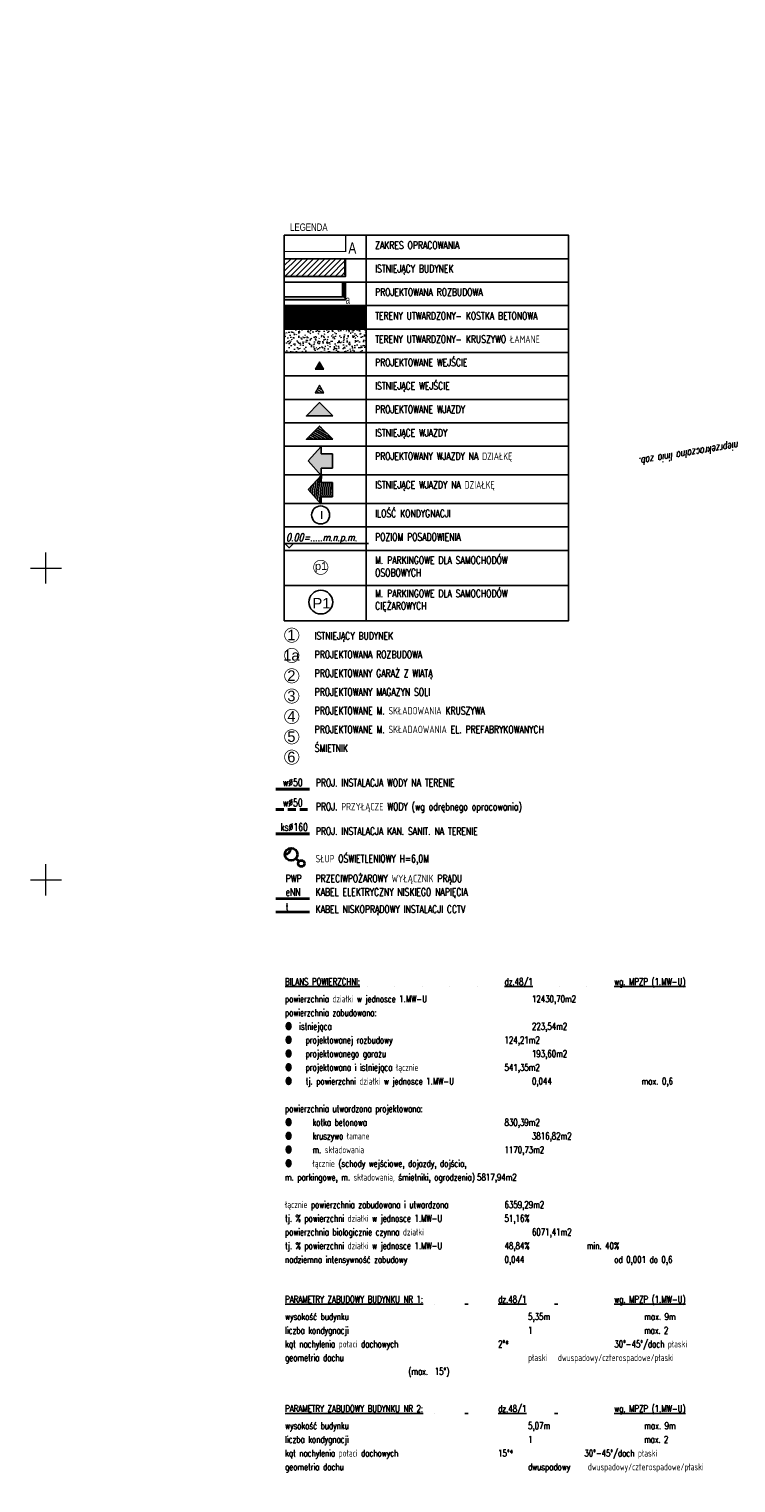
# Model space of a CAD drawing. Header units: centimetres. Extents: x 7405963 to 7406311, y 5744969 to 5745352.
# Tile 23 of 23: x 7406197 to 7406311, y 5745103 to 5745336. Entities that reach past the tile are written whole.
import ezdxf
from ezdxf.enums import TextEntityAlignment as Align

# ---------------------------------------------------------------- set-up
doc = ezdxf.new("R2010")
doc.units = ezdxf.units.CM
doc.header["$LTSCALE"] = 2
doc.header["$MEASUREMENT"] = 0
doc.linetypes.add('HIDDEN', pattern=[9.525, 6.35, -3.175])
doc.linetypes.add('PHANTOM2', pattern=[1.25, 0.625, -0.125, 0.125, -0.125, 0.125, -0.125])
for name, color, linetype, lineweight in [('_B-KD brudna', 26, 'Continuous', 40), ('_B-woda', 140, 'Continuous', 40), ('A-TEXT', 7, 'Continuous', 9), ('CKSCIANY_KRESK', 1, 'Continuous', 18), ('E-kabel', 1, 'Continuous', 35), ('OPISY', 70, 'Continuous', 18)]:
    doc.layers.add(name, color=color, linetype=linetype, lineweight=lineweight)
for name, color, linetype in [('A-OPISY', 70, 'Continuous'), ('MDCP_nowa', 7, 'Continuous'), ('MPZP', 70, 'Continuous'), ('SIATKA', 7, 'Continuous')]:
    doc.layers.add(name, color=color, linetype=linetype)
doc.styles.add('Arial-Bold', font='arial.ttf', dxfattribs={"width": 0.75})
doc.styles.add('ASA_OPIS_500', font='simplex.shx', dxfattribs={"width": 0.6, "height": 125})
doc.styles.add('RomanS', font='romans.shx', dxfattribs={"width": 0.75})
doc.styles.add('XREF-KLA-LEGEND$0$STAMP', font='ARIAL.TTF')

# ---------------------------------------------------------------- blocks, each defined once
blk = doc.blocks.new('*U810')
at = {"color": 70, "lineweight": 35}
for points in [[(0, 0), (9.28, 0)], [(1.74, 0), (2.23, 1), (2.72, 0)], [(3, 0), (12.28, 0)], [(4.74, 0), (5.23, 1), (5.72, 0)], [(6, 0), (15.28, 0)], [(7.74, 0), (8.23, 1), (8.72, 0)], [(9, 0), (18.28, 0)], [(10.74, 0), (11.23, 1), (11.72, 0)], [(12, 0), (21.28, 0)], [(13.74, 0), (14.23, 1), (14.72, 0)], [(15, 0), (24.28, 0)], [(16.74, 0), (17.23, 1), (17.72, 0)], [(18, 0), (27.28, 0)], [(19.74, 0), (20.23, 1), (20.72, 0)], [(22.74, 0), (23.23, 1), (23.72, 0)], [(25.74, 0), (26.23, 1), (26.72, 0)]]:
    blk.add_lwpolyline(points, dxfattribs=at)
at = {"color": 250, "linetype": 'ByBlock', "style": 'RomanS', "oblique": 12, "width": 0.75}
blk.add_text('nieprzekraczalna linia zab.', height=1.2, dxfattribs=at).set_placement((-235.19, 67.79), align=Align.MIDDLE_CENTER)
blk = doc.blocks.new('SS')
blk.add_hatch(color=256).paths.add_polyline_path([(0, 0), (2.08, 2.31), (2.08, 1.12), (3.89, 1.12), (3.89, -1.17), (2.08, -1.17), (2.08, -2.36)])
for p, q in [((0, 0), (2.08, 2.31)), ((2.08, 2.31), (2.08, 1.12)), ((2.08, 1.12), (3.89, 1.12)), ((3.89, 1.12), (3.89, -1.17)), ((2.08, -2.36), (0, 0)), ((3.89, -1.17), (2.08, -1.17)), ((2.08, -1.17), (2.08, -2.36))]:
    blk.add_line(p, q)
blk = doc.blocks.new('A$7E87199A117B')
h = blk.add_hatch()
h.set_pattern_fill('ANSI31', color=256, scale=0.1, angle=340.2163, style=0)
h.set_pattern_definition([(25.2163427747, (-8149700.79815, -3160007.95723), (-0.135266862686, 0.287244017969), [])])
h.paths.add_polyline_path([(0.91, 3.01), (-0.1, 2.39), (-1.05, 3.93), (-3, 2.72), (-2.05, 1.18), (-3.06, 0.56), (0, 0)])
for p, q in [((-3, 2.72), (-1.05, 3.93)), ((-2.05, 1.18), (-3, 2.72)), ((-1.05, 3.93), (-0.1, 2.39)), ((-0.1, 2.39), (0.91, 3.01)), ((0.91, 3.01), (0, 0)), ((-3.06, 0.56), (-2.05, 1.18)), ((0, 0), (-3.06, 0.56))]:
    blk.add_line(p, q)
blk = doc.blocks.new('A$7E8815FB1995')
at = {"layer": 'SIATKA', "color": 7, "lineweight": 18}
for p, q in [((100, -52.5), (100, -47.5)), ((97.5, -50), (102.5, -50)), ((100, -102.5), (100, -97.5)), ((97.5, -100), (102.5, -100))]:
    blk.add_line(p, q, dxfattribs=at)
blk = doc.blocks.new('A$7E89118322837E')
at = {"layer": 'OPISY', "linetype": 'ByBlock', "transparency": 33554687}
h = blk.add_hatch(dxfattribs=at)
h.set_pattern_fill('ANSI31', color=256, scale=0.1, angle=70.3847, style=0)
h.set_pattern_definition([(115.384699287, (-7406002.2947, -5745279.83043), (-0.286845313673, -0.136110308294), [])])
h.paths.add_polyline_path([(-0.13, -1.39), (-1.27, -0.58), (0, 0)])
at = {"layer": 'OPISY', "linetype": 'ByBlock'}
blk.add_lwpolyline([(-1.27, -0.58), (-0.13, -1.39), (0, 0), (-1.27, -0.58)], close=True, dxfattribs=at)
blk = doc.blocks.new('ozn.wejście')
at = {"layer": 'OPISY', "linetype": 'ByBlock'}
h = blk.add_hatch(color=256, dxfattribs=at)
h.dxf.hatch_style = 1
h.paths.add_polyline_path([(0, 0), (-1, -1.73), (1, -1.73)])
blk.add_lwpolyline([(-1, -1.73), (0, 0), (1, -1.73), (-1, -1.73)], close=True, dxfattribs=at)

msp = doc.modelspace()

# ---------------------------------------------------------------- hatches: boundary and pattern name
at = {"layer": 'A-OPISY', "linetype": 'Continuous', "lineweight": 5, "transparency": 33554483}
h = msp.add_hatch(dxfattribs=at)
h.set_pattern_fill('ANSI31', color=8, scale=0.01, angle=353.94961)
h.set_pattern_definition([(398.94960663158, (0, 0), (-0.01995921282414, 0.02469194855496), [])])
h.paths.add_polyline_path([(7406251.345, 5745292.106), (7406238.221, 5745292.106), (7406238.221, 5745288.344), (7406251.345, 5745288.344)])
h = msp.add_hatch(dxfattribs=at)
h.set_pattern_fill('AR-CONC', color=8, scale=0.01, angle=354)
h.set_pattern_definition([(404, (0, 0), (1.795205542, -0.34895253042), [0.1905, -2.0955]), (709, (0, 0), (-0.1507890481, 1.93693893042), [0.1524, -1.6764]), (454.451, (0.1496, -0.029), (1.64442213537, 1.58797706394), [0.1619, -1.7809]), (400.1842, (0.053, 0.5052), (2.6519942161, -0.7014749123), [0.28575, -3.14325]), (450.6356, (0.274, 0.4468), (2.6196672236, 2.21254633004), [0.24285, -2.67135]), (705.184, (0.053, 0.5052), (2.6196704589, 2.2125415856), [0.2286, -2.5146]), (375, (0.2924, 0.3524), (1.40094660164, -1.17553367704), [0.1905, -2.0955]), (680, (0.2924, 0.3524), (0.8071635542, 1.76718894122), [0.1524, -1.6764]), (425.4514, (0.4092, 0.2544), (2.20810643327, 0.59165977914), [0.1619, -1.7809]), (391.5, (0, 0), (0.119100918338, 0.837689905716), [0, -1.65608, 0, -1.7018, 0, -1.68275]), (361.5, (0, 0), (0.76925338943, 0.92647218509), [0, -0.97028, 0, -1.61798, 0, -0.64135]), (321.5, (-0.5633, 0.0592), (1.342489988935, -0.1987043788), [0, -0.635, 0, -1.9812, 0, -2.6289]), (311.5, (-0.8159, 0.0858), (1.49975506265, 0.0980348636), [0, -0.8255, 0, -1.31572, 0, -1.8669])])
h.paths.add_polyline_path([(7406251.345, 5745288.344), (7406238.221, 5745288.344), (7406238.221, 5745284.583), (7406251.345, 5745284.583)])
at = {"layer": 'A-OPISY', "linetype": 'ByBlock', "transparency": 33554687}
msp.add_hatch(color=256, dxfattribs=at).paths.add_polyline_path([(7406241.772, 5745274.415), (7406246.014, 5745274.415), (7406243.893, 5745276.537)])
h = msp.add_hatch(dxfattribs=at)
h.set_pattern_fill('ANSI31', color=256, scale=0.1, angle=105.33405, style=0)
h.set_pattern_definition([(150.3340524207, (14679223.22094, 896866.32753), (-0.157144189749, -0.275883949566), [])])
h.paths.add_polyline_path([(7406241.772, 5745270.654), (7406246.014, 5745270.654), (7406243.893, 5745272.775)])
at = {"layer": 'CKSCIANY_KRESK', "linetype": 'Continuous', "transparency": 33554661}
h = msp.add_hatch(dxfattribs=at)
h.set_pattern_fill('ANSI31', color=256, scale=0.2, style=0)
h.set_pattern_definition([(45, (806724.9386, 13291.44435), (-0.449012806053, 0.449012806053), [])])
h.paths.add_polyline_path([(7406238.221, 5745296.794), (7406248.063, 5745296.794), (7406248.063, 5745299.628), (7406248.063, 5745299.628), (7406238.221, 5745299.628), (7406238.221, 5745296.794)])

# ---------------------------------------------------------------- linework, layer by layer
at = {"layer": '_B-KD brudna'}
msp.add_line((7406236.884, 5745207.349), (7406242.29, 5745207.349), dxfattribs=at)
at = {"layer": '_B-woda'}
msp.add_line((7406236.884, 5745214.536), (7406242.29, 5745214.536), dxfattribs=at)
at = {"layer": '_B-woda', "linetype": 'HIDDEN', "ltscale": 0.1}
msp.add_line((7406236.884, 5745211.297), (7406242.29, 5745211.297), dxfattribs=at)
at = {"layer": 'A-OPISY', "color": 6, "linetype": 'PHANTOM2', "ltscale": 3, "true_color": 0xff0fff, "elevation": 10.12}
msp.add_lwpolyline([(7406238.221, 5745300.78, 0.2, 0.2, 0), (7406248.063, 5745300.78, 0.2, 0.2, 0), (7406248.063, 5745303.39, 0.2, 0.2, 0)], format="xyseb", dxfattribs=at)
at = {"layer": 'A-OPISY', "color": 7, "linetype": 'Continuous', "elevation": 10.12}
for points in [[(7406238.221, 5745303.39), (7406283.827, 5745303.39), (7406283.827, 5745299.628), (7406238.221, 5745299.628)], [(7406238.221, 5745299.628), (7406283.827, 5745299.628), (7406283.827, 5745295.867), (7406238.221, 5745295.867)], [(7406238.221, 5745295.867), (7406283.827, 5745295.867), (7406283.827, 5745292.106), (7406238.221, 5745292.106)], [(7406238.221, 5745292.106), (7406283.827, 5745292.106), (7406283.827, 5745288.344), (7406238.221, 5745288.344)], [(7406238.221, 5745288.344), (7406283.827, 5745288.344), (7406283.827, 5745284.583), (7406238.221, 5745284.583)], [(7406238.221, 5745284.583), (7406283.827, 5745284.583), (7406283.827, 5745280.821), (7406238.221, 5745280.821)], [(7406238.221, 5745284.583), (7406283.827, 5745284.583), (7406283.827, 5745280.821), (7406238.221, 5745280.821)], [(7406238.221, 5745280.821), (7406283.827, 5745280.821), (7406283.827, 5745277.06), (7406238.221, 5745277.06)], [(7406238.221, 5745277.06), (7406283.827, 5745277.06), (7406283.827, 5745273.298), (7406238.221, 5745273.298)], [(7406238.221, 5745277.06), (7406283.827, 5745277.06), (7406283.827, 5745273.298), (7406238.221, 5745273.298)], [(7406238.221, 5745273.298), (7406283.827, 5745273.298), (7406283.827, 5745269.537), (7406238.221, 5745269.537)], [(7406238.221, 5745269.537), (7406283.827, 5745269.537), (7406283.827, 5745264.944), (7406238.221, 5745264.944)], [(7406238.221, 5745264.944), (7406283.827, 5745264.944), (7406283.827, 5745260.352), (7406238.221, 5745260.352)], [(7406238.221, 5745260.352), (7406283.827, 5745260.352), (7406283.827, 5745256.59), (7406238.221, 5745256.59)], [(7406238.221, 5745256.59), (7406283.827, 5745256.59), (7406283.827, 5745252.829), (7406238.221, 5745252.829)], [(7406238.221, 5745252.829), (7406283.827, 5745252.829), (7406283.827, 5745247.187), (7406238.221, 5745247.187)], [(7406238.221, 5745247.187), (7406283.827, 5745247.187), (7406283.827, 5745241.545), (7406238.221, 5745241.545)]]:
    msp.add_lwpolyline(points, close=True, dxfattribs=at)
at = {"layer": 'A-OPISY', "color": 7, "elevation": 10.12}
for points in [[(7406238.221, 5745303.39), (7406251.345, 5745303.39), (7406251.345, 5745299.628), (7406238.221, 5745299.628)], [(7406238.221, 5745299.628), (7406251.345, 5745299.628), (7406251.345, 5745295.867), (7406238.221, 5745295.867)], [(7406238.221, 5745295.867), (7406251.345, 5745295.867), (7406251.345, 5745292.106), (7406238.221, 5745292.106)], [(7406238.221, 5745292.106), (7406251.345, 5745292.106), (7406251.345, 5745288.344), (7406238.221, 5745288.344)], [(7406238.221, 5745288.344), (7406251.345, 5745288.344), (7406251.345, 5745284.583), (7406238.221, 5745284.583)], [(7406238.221, 5745284.583), (7406251.345, 5745284.583), (7406251.345, 5745280.821), (7406238.221, 5745280.821)], [(7406238.221, 5745284.583), (7406251.345, 5745284.583), (7406251.345, 5745280.821), (7406238.221, 5745280.821)], [(7406238.221, 5745280.821), (7406251.345, 5745280.821), (7406251.345, 5745277.06), (7406238.221, 5745277.06)], [(7406238.221, 5745277.06), (7406251.345, 5745277.06), (7406251.345, 5745273.298), (7406238.221, 5745273.298)], [(7406238.221, 5745277.06), (7406251.345, 5745277.06), (7406251.345, 5745273.298), (7406238.221, 5745273.298)], [(7406238.221, 5745273.298), (7406251.345, 5745273.298), (7406251.345, 5745269.537), (7406238.221, 5745269.537)], [(7406238.221, 5745269.537), (7406251.345, 5745269.537), (7406251.345, 5745264.944), (7406238.221, 5745264.944)], [(7406238.221, 5745264.944), (7406251.345, 5745264.944), (7406251.345, 5745260.352), (7406238.221, 5745260.352)], [(7406238.221, 5745260.352), (7406251.345, 5745260.352), (7406251.345, 5745256.59), (7406238.221, 5745256.59)], [(7406238.221, 5745256.59), (7406251.345, 5745256.59), (7406251.345, 5745252.829), (7406238.221, 5745252.829)], [(7406238.221, 5745252.829), (7406251.345, 5745252.829), (7406251.345, 5745247.187), (7406238.221, 5745247.187)], [(7406238.221, 5745247.187), (7406251.345, 5745247.187), (7406251.345, 5745241.545), (7406238.221, 5745241.545)]]:
    msp.add_lwpolyline(points, close=True, dxfattribs=at)
at = {"layer": 'A-OPISY', "color": 0, "linetype": 'Continuous', "transparency": 33554661, "elevation": 10.12}
msp.add_lwpolyline([(7406238.221, 5745296.794), (7406248.063, 5745296.794), (7406248.063, 5745299.628)], dxfattribs=at)
at = {"layer": 'A-OPISY', "color": 0, "elevation": 10.12}
for points in [[(7406238.221, 5745293.532), (7406247.563, 5745293.532), (7406247.563, 5745295.867)], [(7406238.221, 5745293.032), (7406248.063, 5745293.032), (7406248.063, 5745295.867)]]:
    msp.add_lwpolyline(points, dxfattribs=at)
at = {"layer": 'A-OPISY', "linetype": 'ByBlock'}
for points in [[(7406246.014, 5745274.415), (7406243.893, 5745276.537), (7406241.772, 5745274.415), (7406246.014, 5745274.415)], [(7406246.014, 5745270.654), (7406243.893, 5745272.775), (7406241.772, 5745270.654), (7406246.014, 5745270.654)]]:
    msp.add_lwpolyline(points, dxfattribs=at)
at = {"layer": 'A-OPISY', "linetype": 'ByBlock', "lineweight": 25}
msp.add_lwpolyline([(7406251.722, 5745253.961), (7406238.295, 5745253.961), (7406239.002, 5745253.254), (7406239.709, 5745253.961)], dxfattribs=at)
at = {"layer": 'A-OPISY', "ltscale": 10, "const_width": 0.11}
msp.add_lwpolyline([(7406243.398, 5745249.201, -1.3374827), (7406245.142, 5745250.533, -0.7476732), (7406243.398, 5745249.201, -1.3374827)], format="xyb", dxfattribs=at)
at = {"layer": 'A-OPISY', "ltscale": 4}
msp.add_circle((7406244.057, 5745258.518, 10.12), 1.443, dxfattribs=at)
at = {"layer": 'A-OPISY', "color": 3}
msp.add_circle((7406244.08, 5745244.547), 1.906, dxfattribs=at)
at = {"layer": 'A-OPISY', "color": 0, "linetype": 'Continuous', "transparency": 33554661}
for points in [[(7406247.813, 5745297.044, 10.12), (7406248.063, 5745296.794, 10.12), (7406247.813, 5745299.628, 10.12), (7406248.063, 5745299.628, 10.12)], [(7406238.221, 5745297.044, 10.12), (7406238.221, 5745296.794, 10.12), (7406247.813, 5745297.044, 10.12), (7406248.063, 5745296.794, 10.12)]]:
    msp.add_solid(points, dxfattribs=at)
at = {"layer": 'A-OPISY', "color": 0}
for points in [[(7406247.563, 5745293.532, 10.12), (7406248.063, 5745293.032, 10.12), (7406247.563, 5745295.867, 10.12), (7406248.063, 5745295.867, 10.12)], [(7406238.221, 5745293.532, 10.12), (7406238.221, 5745293.032, 10.12), (7406247.563, 5745293.532, 10.12), (7406248.063, 5745293.032, 10.12)]]:
    msp.add_solid(points, dxfattribs=at)
at = {"layer": 'A-TEXT', "ltscale": 10, "const_width": 0.11, "elevation": 10.12}
for points in [[(7406238.743, 5745238.316, -1.3374827), (7406240.495, 5745239.638, -0.7476732), (7406238.743, 5745238.316, -1.3374827)], [(7406238.743, 5745235.065, -1.3374827), (7406240.495, 5745236.387, -0.7476732), (7406238.743, 5745235.065, -1.3374827)], [(7406238.743, 5745231.798, -1.3374827), (7406240.495, 5745233.12, -0.7476732), (7406238.743, 5745231.798, -1.3374827)], [(7406238.743, 5745228.547, -1.3374827), (7406240.495, 5745229.869, -0.7476732), (7406238.743, 5745228.547, -1.3374827)], [(7406238.743, 5745225.28, -1.3374827), (7406240.495, 5745226.602, -0.7476732), (7406238.743, 5745225.28, -1.3374827)], [(7406238.743, 5745222.013, -1.3374827), (7406240.495, 5745223.335, -0.7476732), (7406238.743, 5745222.013, -1.3374827)], [(7406238.743, 5745218.747, -1.3374827), (7406240.495, 5745220.069, -0.7476732), (7406238.743, 5745218.747, -1.3374827)]]:
    msp.add_lwpolyline(points, format="xyb", dxfattribs=at)
at = {"layer": 'E-kabel'}
for p, q in [((7406240.592, 5745202.948), (7406240.082, 5745203.426)), ((7406236.845, 5745197.003), (7406242.251, 5745197.003)), ((7406236.845, 5745194.837), (7406242.251, 5745194.837))]:
    msp.add_line(p, q, dxfattribs=at)
for centre, radius in [((7406239.322, 5745204.074), 1), ((7406240.957, 5745202.606), 0.5)]:
    msp.add_circle(centre, radius, dxfattribs=at)
msp.add_arc((7406238.251, 5745205.077), 1, 274.03202, 359.69614, dxfattribs=at)

# ---------------------------------------------------------------- block references
at = {"layer": 'A-OPISY', "linetype": 'ByBlock', "xscale": -0.7000000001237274, "yscale": 0.7000000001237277, "zscale": 0.7000000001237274, "rotation": 239.999999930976}
msp.add_blockref('ozn.wejście', (7406244.578, 5745281.884), dxfattribs=at)
at = {"layer": 'A-OPISY'}
for name, p, rotation in [('A$7E89118322837E', (7406243.878, 5745279.335), 35.35273617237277), ('A$7E87199A117B', (7406242.08, 5745262.607), 238.243641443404)]:
    msp.add_blockref(name, p, dxfattribs=dict(at, rotation=rotation))
msp.add_blockref('SS', (7406242.08, 5745267.199), dxfattribs=at)
at = {"layer": 'MDCP_nowa'}
msp.add_blockref('A$7E8815FB1995', (7406100, 5745300), dxfattribs=at)
at = {"layer": 'MPZP', "color": 80, "rotation": 189.3624492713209}
msp.add_blockref('*U810', (7406060.076, 5745296.987), dxfattribs=at)

# ---------------------------------------------------------------- texts
at = {"layer": 'A-OPISY', "style": 'ASA_OPIS_500', "width": 0.8}
msp.add_text('I', height=1.25, dxfattribs=at).set_placement((7406244.01, 5745257.88, 10.12))
at = {"layer": 'A-OPISY', "ltscale": 8, "style": 'XREF-KLA-LEGEND$0$STAMP'}
msp.add_text('p1', height=1.26, rotation=0.35134, dxfattribs=at).set_placement((7406244.126, 5745250.334), align=Align.MIDDLE_CENTER)
at = {"layer": 'A-OPISY', "ltscale": 10, "style": 'XREF-KLA-LEGEND$0$STAMP'}
msp.add_text('P1', height=1.68, dxfattribs=at).set_placement((7406244.196, 5745244.361), align=Align.MIDDLE_CENTER)
at = {"layer": 'A-OPISY', "color": 7, "linetype": 'Continuous', "char_height": 1.2, "width": 68.7839, "attachment_point": 1, "rotation": 360, "style": 'RomanS'}
for s, insert in [('{\\fArial|b0|i0|c238|p34;LEGENDA}', (7406239.158, 5745305.285, 10.12)), ('ZAKRES OPRACOWANIA', (7406252.79, 5745302.393, 10.12)), ('ISTNIEJĄCY BUDYNEK', (7406252.79, 5745298.631, 10.12)), ('PROJEKTOWANA ROZBUDOWA', (7406252.79, 5745294.87, 10.12)), ('TERENY UTWARDZONY- KOSTKA BETONOWA', (7406252.79, 5745291.07, 10.12)), ('TERENY UTWARDZONY- KRUSZYWO ŁAMANE', (7406252.79, 5745287.309, 10.12)), ('PROJEKTOWANE WEJŚCIE', (7406252.79, 5745283.586, 10.12)), ('ISTNIEJĄCE WEJŚCIE', (7406252.79, 5745279.824, 10.12)), ('PROJEKTOWANE WJAZDY', (7406252.79, 5745276.063, 10.12)), ('ISTNIEJĄCE WJAZDY', (7406252.79, 5745272.301, 10.12)), ('PROJEKTOWANY WJAZDY NA DZIAŁKĘ', (7406252.79, 5745268.54, 10.12)), ('ISTNIEJĄCE WJAZDY NA DZIAŁKĘ', (7406252.79, 5745263.947, 10.12)), ('ILOŚĆ KONDYGNACJI', (7406252.79, 5745259.355, 10.12)), ('POZIOM POSADOWIENIA', (7406252.79, 5745255.593, 10.12)), ('\\pxi-3,l3,t3;M. PARKINGOWE DLA SAMOCHODÓW\\P\\pxi-3,l3,t3;OSOBOWYCH', (7406252.79, 5745251.864, 10.12)), ('\\pxi-3,l3,t3;M. PARKINGOWE DLA SAMOCHODÓW \\P\\pxi-3,l3,t3;CIĘŻAROWYCH', (7406252.79, 5745246.534, 10.12)), ('\\pxi-3,l3,sm1.5,,t3;ISTNIEJĄCY BUDYNEK\\P\\pxi-3,l3,t3;PROJEKTOWANA ROZBUDOWA\\P\\pxi-3,l3,t3;PROJEKTOWANY GARAŻ Z WIATĄ\\P\\pxi-3,l3,t3;PROJEKTOWANY MAGAZYN SOLI\\P\\pxi-3,l3,t3;PROJEKTOWANE M. SKŁADOWANIA KRUSZYWA\\P\\pxi-3,l3,t3;PROJEKTOWANE M. SKŁADAOWANIA EL. PREFABRYKOWANYCH\\P\\pxi-3,l3,t3;ŚMIETNIK', (7406243.095, 5745239.723)), ('PROJ. INSTALACJA WODY NA TERENIE', (7406243.284, 5745216.167, 10.12)), ('PROJ. PRZYŁĄCZE WODY (wg odrębnego opracowania)', (7406243.284, 5745212.334, 10.12)), ('PROJ. INSTALACJA KAN. SANIT. NA TERENIE', (7406243.284, 5745208.387, 10.12)), ('SŁUP OŚWIETLENIOWY H=6,0M', (7406243.245, 5745203.989, 10.12)), ('PRZECIWPOŻAROWY WYŁĄCZNIK PRĄDU', (7406243.245, 5745200.799, 10.12)), ('KABEL ELEKTRYCZNY NISKIEGO NAPIĘCIA', (7406243.245, 5745198.633, 10.12)), ('KABEL NISKOPRĄDOWY INSTALACJI CCTV', (7406243.245, 5745195.875, 10.12))]:
    msp.add_mtext(s, dxfattribs=dict(at, insert=insert))
at = {"layer": 'A-OPISY', "linetype": 'Continuous', "insert": (7406248.507, 5745302.249, 10.12), "char_height": 1.8, "attachment_point": 1, "style": 'Arial-Bold'}
msp.add_mtext('A', dxfattribs=at)
at = {"layer": 'A-OPISY', "linetype": 'Continuous', "insert": (7406248.042, 5745293.669, 10.174), "char_height": 1.26, "width": 0.88258, "attachment_point": 1, "style": 'Arial-Bold'}
msp.add_mtext('a', dxfattribs=at)
at = {"layer": 'A-OPISY', "linetype": 'ByBlock', "insert": (7406238.492, 5745255.546), "char_height": 1.25, "width": 6.04165, "attachment_point": 1, "rotation": 0.02093, "style": 'RomanS'}
msp.add_mtext('\\pxsm1,;{\\Q15;0.00=.....m.n.p.m.}', dxfattribs=at)
at = {"layer": 'A-OPISY', "color": 1, "linetype": 'Continuous', "char_height": 1.2, "width": 68.7839, "attachment_point": 1, "rotation": 360, "style": 'RomanS'}
for s, insert in [('{\\C0;w%%C50}', (7406238.009, 5745216.209, 10.12)), ('{\\C0;w%%C50}', (7406238.009, 5745212.969, 10.12)), ('{\\C0;ks%%C160}', (7406237.6, 5745209.056, 10.12)), ('PWP', (7406238.451, 5745200.799, 10.12)), ('eNN', (7406238.451, 5745198.633, 10.12)), ('t', (7406238.451, 5745196.242, 10.12))]:
    msp.add_mtext(s, dxfattribs=dict(at, insert=insert))
at = {"layer": 'A-OPISY', "color": 7, "insert": (7406238.342, 5745184.192), "char_height": 1.1, "width": 73.32249, "attachment_point": 1, "rotation": 360, "line_spacing_factor": 1.5, "style": 'RomanS'}
msp.add_mtext('{\\LBILANS POWIERZCHNI:^I^I^I^I^I^Idz.48/1^I^I^Iwg. MPZP (1.MW-U)\\P\\pxsm1.2,;}powierzchnia działki w jednosce 1.MW-U^I^I^I^I12430,70m2^I\\Ppowierzchnia zabudowana:\\P\\pxi-2.04905,l2.04905,t2.04905;●{\\C0;^I}istniejąca^I^I^I^I^I^I^I^I223,54m2\\P\\pxi-2.04905,l2.04905,t3;●{\\C0;^I}projektowanej rozbudowy^I^I^I^I^I124,21m2\\P\\pxi-2.04905,l2.04905,t3;●{\\C0;^I}projektowanego garażu^I^I^I^I^I^I193,60m2\\P\\pxi-2.04905,l2.04905,s*,,t3;●{\\C0;^I}projektowana i istniejąca łącznie^I^I^I^I541,35m2{\\C0;\\P\\pxi-2.04905,l2.04905,t3;●^Itj. powierzchni działki} w jednosce 1.MW-U^I^I^I0,044^I^I^I^Imax. 0,6\\P\\pxi-2.04905,l2.04905,t3;\\P\\pxi-0.0257686,l0.0257686,sm1.2,,t0.279197;powierzchnia utwardzona projektowana:\\P\\pxi-0.0257686,l0.0257686,t0.279197;●{\\C0;^I}kotka betonowa^I^I^I^I^I^I830,39m2\\P\\pxi-0.0415007,l0.0415007,t0.279197;●{\\C0;^I}kruszywo łamane^I^I^I^I^I^I3816,82m2\\P\\pxi-0.118406,l0.118406,t0.279197;●{\\C0;^I}m. składowania^I^I^I^I^I^I1170,73m2\\P\\pxi-0.130247,l0.130247,t0.279197;●{\\C0;^I}łącznie (schody wejściowe, dojazdy, dojścia,\\P\\pxi-0.130247,l0.130247,t0.279197;m. parkingowe, m. składowania, śmietniki, ogrodzenia)^I5817,94m2\\P\\pxi-0.130247,l0.130247,t0.279197;\\P\\pxi-0.130247,l0.130247,t0.279197;łącznie powierzchnia zabudowana i utwardzona^I^I^I6359,29m2^I^I^I\\P\\pxi-0.130247,l0.130247,t0.279197;{\\C0;tj. % powierzchni działki }w jednosce 1.MW-U{\\C0;^I^I^I51,16%^I^I^I\\P\\pxi-0.130247,l0.130247,t0.279197;powierzchnia biologicznie czynna działki ^I^I^I^I6071,41m2\\P\\pxi-0.307117,l0.307117,t0.307117;tj. % powierzchni działki }w jednosce 1.MW-U{\\C0;^I^I^I48,84%^I^I^Imin. 40%\\P\\pxi-0.307117,l0.307117,t0.307117;nadziemna intensywność zabudowy ^I^I^I^I0,044^I^I^I^Iod 0,001 do 0,6}', dxfattribs=at)
at = {"layer": 'A-OPISY', "color": 2, "char_height": 1.2, "width": 72.34815, "attachment_point": 1, "rotation": 360, "line_spacing_factor": 1.5, "style": 'RomanS'}
for s, insert in [('{\\H0.9167x;\\C0;\\LPARAMETRY ZABUDOWY BUDYNKU NR 1:^I^I^I dz.48/1^I^I ^Iwg. MPZP (1.MW-U)\\P\\pxsm1.2,;\\lwysokość budynku^I^I^I^I  ^I^I 5,35m^I^I^I^Imax. 9m\\P\\pxi-0.000190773,l0.000190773,t0.000190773;liczba kondygnacji^I^I^I^I  ^I^I 1\\W0.73;  ^I^I^I^Imax. 2\\P\\pxi-6.38901e-05,l6.38901e-05,t2.5;\\W0.75;kąt nachylenia połaci dachowych^I^I  ^I^I 2%%D*^I^I^I^I30%%D-45%%D/dach płaski\\P\\pxi-6.38901e-05,l6.38901e-05,t2.5;geometria dachu ^I^I^I^I  ^I^I płaski  ^I dwuspadowy/czterospadowe/płaski ^I^I^I^I^I^I^I^I^I^I^I^I^I^I^I (max.^I15%%D)\\P\\pxi-0.000190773,l0.000190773,t2.5;\\H1.0909x;^I^I^I^I^I^I^I^I^I^I^I^I^I^I^I}', (7406238.355, 5745133.232)), ('{\\H0.9167x;\\C0;\\LPARAMETRY ZABUDOWY BUDYNKU NR 2:^I^I^I dz.48/1^I^I ^Iwg. MPZP (1.MW-U)\\P\\pxsm1.2,;\\lwysokość budynku^I^I^I^I  ^I^I 5,07m^I^I^I^Imax. 9m\\P\\pxi-7.66681e-05,l7.66681e-05,t7.66681e-05;liczba kondygnacji^I^I^I^I  ^I^I 1\\W0.73;  ^I^I^I^Imax. 2\\P\\pxi-6.38901e-05,l6.38901e-05,t1.73611;\\W0.75;kąt nachylenia połaci dachowych^I^I  ^I^I 15%%D*^I^I^I30%%D-45%%D/dach płaski\\P\\pxi-7.66681e-05,l7.66681e-05,t1.73611;geometria dachu ^I^I^I^I  ^I^I dwuspadowy^I dwuspadowy/czterospadowe/płaski \\P\\pxi-7.66681e-05,l7.66681e-05,t2.5;\\H1.0909x;^I\\C7;\\P\\pxi-7.66681e-05,l7.66681e-05,t2.5;}', (7406238.355, 5745115.721))]:
    msp.add_mtext(s, dxfattribs=dict(at, insert=insert))
at = {"layer": 'A-TEXT', "ltscale": 10, "style": 'XREF-KLA-LEGEND$0$STAMP'}
for s, p in [('1', (7406239.363, 5745239.259, 10.12)), ('1a', (7406239.363, 5745236.008, 10.12)), ('2', (7406239.363, 5745232.741, 10.12)), ('3', (7406239.363, 5745229.49, 10.12)), ('4', (7406239.363, 5745226.223, 10.12)), ('5', (7406239.363, 5745222.956, 10.12)), ('6', (7406239.363, 5745219.69, 10.12))]:
    msp.add_text(s, height=1.68, dxfattribs=at).set_placement(p, align=Align.MIDDLE_CENTER)

doc.saveas('drawing.dxf')
